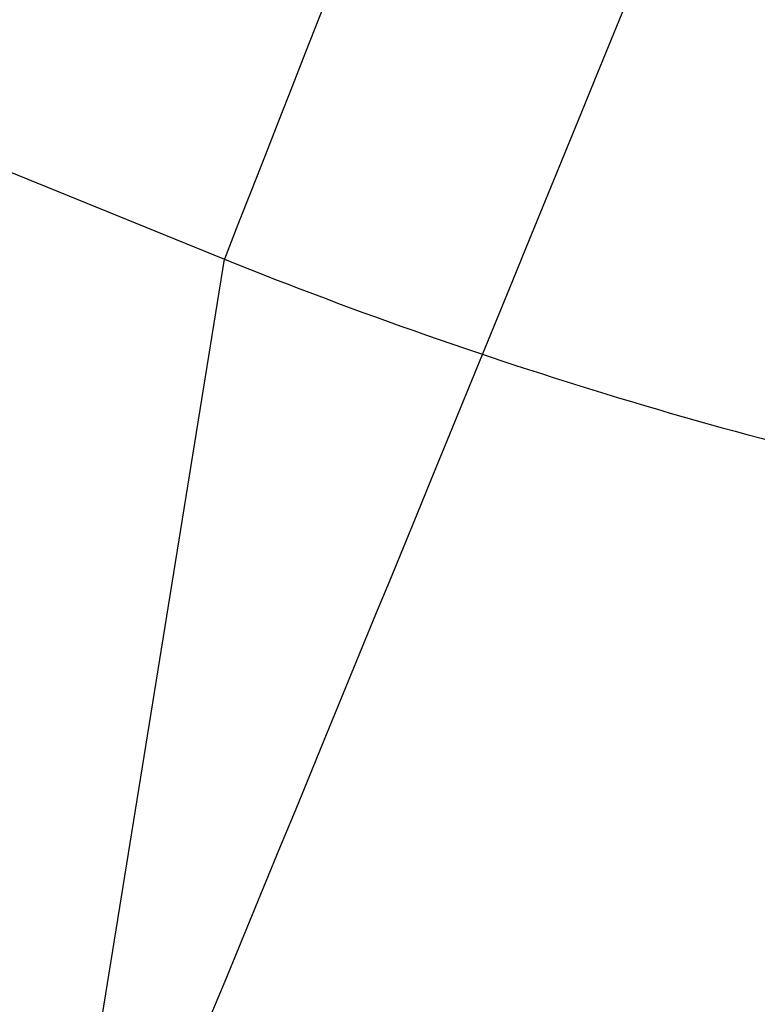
# Model space of a CAD drawing. Header units: millimetres. Extents: x 591 to 936, y 334 to 746.
# Tile 170 of 256: x 634.5017 to 634.5411, y 673.9841 to 674.0367. Entities that reach past the tile are written whole.
import ezdxf

# ---------------------------------------------------------------- set-up
doc = ezdxf.new("R2010")
doc.units = ezdxf.units.MM

msp = doc.modelspace()

# ---------------------------------------------------------------- linework, layer by layer
at = {"color": 7, "linetype": 'Continuous', "lineweight": 25}
msp.add_line((634.5024144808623, 673.9604529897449), (634.5126691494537, 674.023928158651), dxfattribs=at)
for centre, radius, start, end in [((635.7255573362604, 677.0387913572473), 3.249691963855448, 68.90760324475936, 248.0849343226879), ((654.2429629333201, 666.2911529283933), 21.19151494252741, 157.9134584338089, 158.5985962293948), ((616.8016930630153, 681.2807646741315), 19.15469921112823, 337.5319661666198, 338.2694568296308), ((634.6059925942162, 674.2558815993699), 0.2500233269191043, 248.0832538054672, 258.6432191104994)]:
    msp.add_arc(centre, radius, start, end, dxfattribs=at)

doc.saveas('drawing.dxf')
